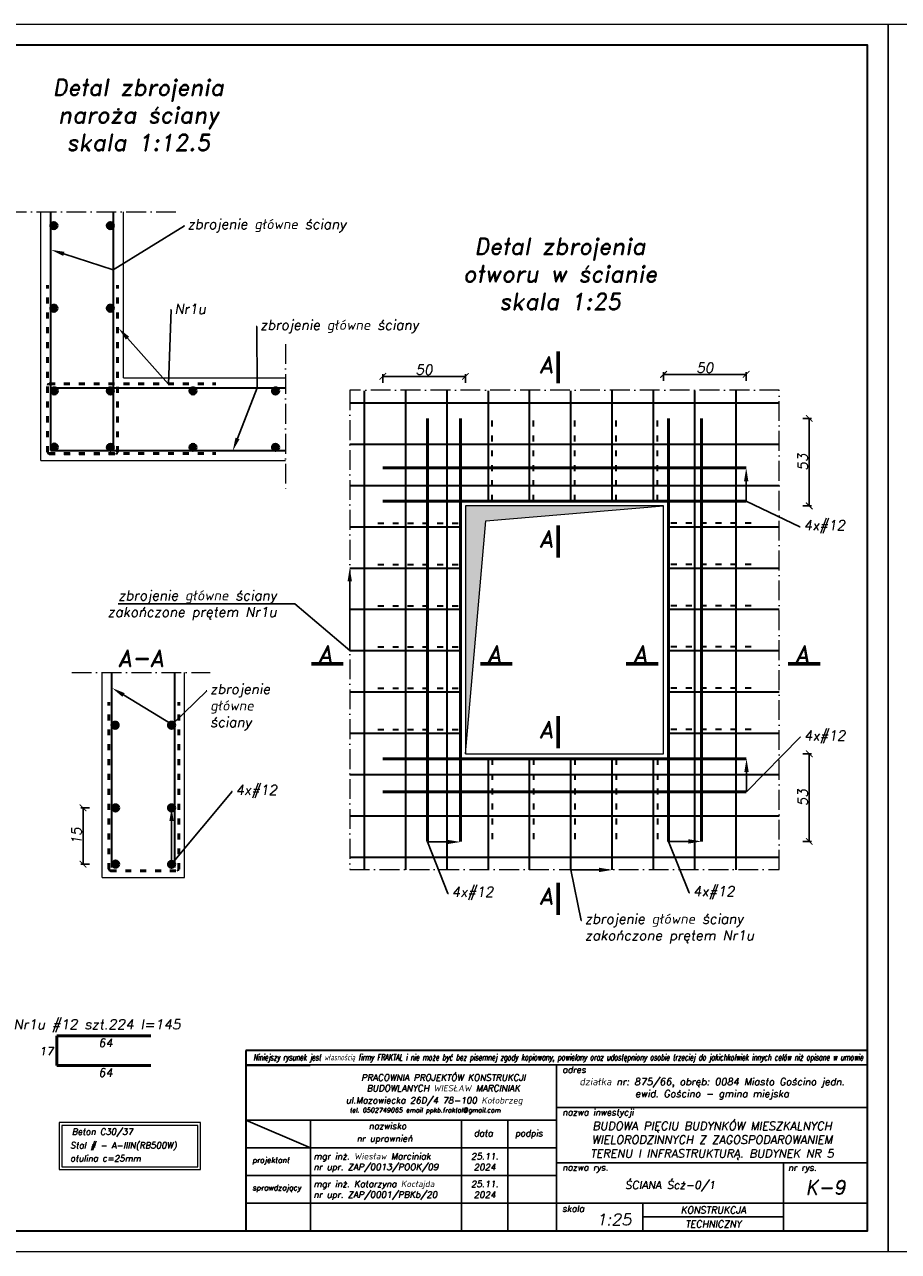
# Model space of a CAD drawing. Header units: millimetres. Extents: x 295948 to 312016, y 6878 to 18016.
# Tile 39 of 252: x 301044 to 301573, y 12818 to 13561. Entities that reach past the tile are written whole.
import ezdxf
from ezdxf import colors
from ezdxf.entities.mleader import LeaderData, LeaderLine
from ezdxf.math import Vec2, Vec3

# ---------------------------------------------------------------- set-up
doc = ezdxf.new("R2010")
doc.units = ezdxf.units.MM
doc.linetypes.add('ACAD_ISO03W100', pattern=[30, 12, -18])
doc.linetypes.add('ACAD_ISO10W100', pattern=[18, 12, -3, 0, -3])
for name, color, linetype, lineweight in [('konstrukcja', 3, 'Continuous', 35), ('konstrukcja fundamenty', 6, 'ACAD_ISO10W100', 35), ('konstrukcja wymiary', 1, 'Continuous', 13), ('opisy', 2, 'Continuous', 18), ('osie', 5, 'ACAD_ISO10W100', 13), ('zbrojenie', 4, 'Continuous', 50), ('zbrojenie płyty', 141, 'Continuous', 35), ('ściany konstrukcja', 85, 'Continuous', 20)]:
    doc.layers.add(name, color=color, linetype=linetype, lineweight=lineweight)
doc.layers.add('tabelka', color=5, linetype='Continuous')
doc.layers.add('Wymiary', color=7, linetype='Continuous')
doc.styles.add('KONSTRUKCJA', font='romand.shx', dxfattribs={"oblique": 10})
doc.styles.add('konstrukcja3', font='romand.shx', dxfattribs={"oblique": 10, "height": 6})
doc.styles.add('mój opis', font='romand.shx', dxfattribs={"oblique": 20})
doc.styles.get("Standard").update_dxf_attribs({"font": 'romand.shx', "oblique": 10})
doc.dimstyles.new('125', dxfattribs={"dimtxt": 6, "dimasz": 4, "dimexe": 1.25, "dimexo": 0.625, "dimgap": 1, "dimtad": 1, "dimdec": 0, "dimtxsty": 'konstrukcja3', "dimblk": 'ARCHTICK', "dimcen": 2.5, "dimadec": 0, "dimazin": 0, "dimtfac": 1, "dimtdec": 0, "dimtix": 1, "dimtmove": 0, "dimatfit": 3, "dimfxl": 4, "dimfxlon": 1, "dimarcsym": 0})

# ---------------------------------------------------------------- blocks, each defined once
blk = doc.blocks.new('_ArchTick')
at = {"color": 0, "linetype": 'ByBlock', "lineweight": 13, "const_width": 0.15}
blk.add_lwpolyline([(-0.5, -0.5), (0.5, 0.5)], dxfattribs=at)
blk = doc.blocks.new('*D1645')
at = {"layer": 'Defpoints', "color": 0, "transparency": 16777216}
for p in [(301480.36, 13348.98), (301430.36, 13269.34), (301480.36, 13272.34)]:
    blk.add_point(p, dxfattribs=at)
at = {"layer": 'konstrukcja wymiary', "color": 0, "lineweight": -2, "transparency": 16777216}
for p, q in [((301430.36, 13344.98), (301430.36, 13350.23)), ((301480.36, 13344.98), (301480.36, 13350.23)), ((301430.36, 13348.98), (301480.36, 13348.98))]:
    blk.add_line(p, q, dxfattribs=at)
at = {"layer": 'konstrukcja wymiary', "color": 0, "lineweight": -2, "transparency": 16777216, "xscale": 4, "yscale": 4, "zscale": 4, "rotation": 180}
blk.add_blockref('_ArchTick', (301430.36, 13348.98), dxfattribs=at)
at = {"layer": 'konstrukcja wymiary', "color": 0, "lineweight": -2, "transparency": 16777216, "xscale": 4, "yscale": 4, "zscale": 4}
blk.add_blockref('_ArchTick', (301480.36, 13348.98), dxfattribs=at)
at = {"layer": 'konstrukcja wymiary', "color": 0, "transparency": 16777216, "insert": (301455.36, 13352.98), "char_height": 6, "attachment_point": 5, "style": 'konstrukcja3'}
blk.add_mtext('50', dxfattribs=at)
blk = doc.blocks.new('*D1646')
at = {"layer": 'Defpoints', "color": 0, "transparency": 16777216}
for p in [(301310.36, 13347.78), (301260.36, 13272.34), (301310.36, 13269.34)]:
    blk.add_point(p, dxfattribs=at)
at = {"layer": 'konstrukcja wymiary', "color": 0, "lineweight": -2, "transparency": 16777216}
for p, q in [((301260.36, 13343.78), (301260.36, 13349.03)), ((301260.36, 13347.78), (301310.36, 13347.78)), ((301310.36, 13343.78), (301310.36, 13349.03))]:
    blk.add_line(p, q, dxfattribs=at)
at = {"layer": 'konstrukcja wymiary', "color": 0, "lineweight": -2, "transparency": 16777216, "xscale": 4, "yscale": 4, "zscale": 4, "rotation": 180}
blk.add_blockref('_ArchTick', (301260.36, 13347.78), dxfattribs=at)
at = {"layer": 'konstrukcja wymiary', "color": 0, "lineweight": -2, "transparency": 16777216, "xscale": 4, "yscale": 4, "zscale": 4}
blk.add_blockref('_ArchTick', (301310.36, 13347.78), dxfattribs=at)
at = {"layer": 'konstrukcja wymiary', "color": 0, "transparency": 16777216, "insert": (301285.36, 13351.78), "char_height": 6, "attachment_point": 5, "style": 'konstrukcja3'}
blk.add_mtext('50', dxfattribs=at)
blk = doc.blocks.new('*D1647')
at = {"layer": 'Defpoints', "color": 0, "transparency": 16777216}
for p in [(301433.36, 13322.34), (301518.56, 13322.34), (301430.36, 13269.34)]:
    blk.add_point(p, dxfattribs=at)
at = {"layer": 'konstrukcja wymiary', "color": 0, "lineweight": -2, "transparency": 16777216}
for p, q in [((301514.56, 13322.34), (301519.81, 13322.34)), ((301518.56, 13269.34), (301518.56, 13322.34)), ((301514.56, 13269.34), (301519.81, 13269.34))]:
    blk.add_line(p, q, dxfattribs=at)
at = {"layer": 'konstrukcja wymiary', "color": 0, "lineweight": -2, "transparency": 16777216, "xscale": 4, "yscale": 4, "zscale": 4}
for p, rotation in [((301518.56, 13322.34), 90), ((301518.56, 13269.34), 270)]:
    blk.add_blockref('_ArchTick', p, dxfattribs=dict(at, rotation=rotation))
at = {"layer": 'konstrukcja wymiary', "color": 0, "transparency": 16777216, "insert": (301514.56, 13295.84), "char_height": 6, "attachment_point": 5, "rotation": 90, "style": 'konstrukcja3'}
blk.add_mtext('53', dxfattribs=at)
blk = doc.blocks.new('*D1624')
at = {"layer": 'Defpoints', "color": 0, "transparency": 16777216}
for p in [(301430.36, 13119.34), (301453.36, 13066.34), (301518.56, 13066.34)]:
    blk.add_point(p, dxfattribs=at)
at = {"layer": 'konstrukcja wymiary', "color": 0, "lineweight": -2, "transparency": 16777216}
for p, q in [((301514.56, 13119.34), (301519.81, 13119.34)), ((301518.56, 13119.34), (301518.56, 13066.34)), ((301514.56, 13066.34), (301519.81, 13066.34))]:
    blk.add_line(p, q, dxfattribs=at)
at = {"layer": 'konstrukcja wymiary', "color": 0, "lineweight": -2, "transparency": 16777216, "xscale": 4, "yscale": 4, "zscale": 4}
for p, rotation in [((301518.56, 13119.34), 90), ((301518.56, 13066.34), 270)]:
    blk.add_blockref('_ArchTick', p, dxfattribs=dict(at, rotation=rotation))
at = {"layer": 'konstrukcja wymiary', "color": 0, "transparency": 16777216, "insert": (301514.56, 13092.84), "char_height": 6, "attachment_point": 5, "rotation": 90, "style": 'konstrukcja3'}
blk.add_mtext('53', dxfattribs=at)
blk = doc.blocks.new('*D1648')
at = {"layer": 'Defpoints', "color": 0, "transparency": 16777216}
for p in [(301078.93, 13086.63), (301098.58, 13086.63), (301098.58, 13052.61)]:
    blk.add_point(p, dxfattribs=at)
at = {"layer": 'konstrukcja wymiary', "color": 0, "lineweight": -2, "transparency": 16777216}
for p, q in [((301082.93, 13086.63), (301077.68, 13086.63)), ((301078.93, 13052.61), (301078.93, 13086.63)), ((301082.93, 13052.61), (301077.68, 13052.61))]:
    blk.add_line(p, q, dxfattribs=at)
at = {"layer": 'konstrukcja wymiary', "color": 0, "lineweight": -2, "transparency": 16777216, "xscale": 4, "yscale": 4, "zscale": 4}
for p, rotation in [((301078.93, 13086.63), 90), ((301078.93, 13052.61), 270)]:
    blk.add_blockref('_ArchTick', p, dxfattribs=dict(at, rotation=rotation))
at = {"layer": 'konstrukcja wymiary', "color": 0, "transparency": 16777216, "insert": (301074.93, 13069.62), "char_height": 6, "attachment_point": 5, "rotation": 90, "style": 'konstrukcja3'}
blk.add_mtext('15', dxfattribs=at)

msp = doc.modelspace()

# ---------------------------------------------------------------- hatches: boundary and pattern name
at = {"layer": 'konstrukcja wymiary'}
msp.add_hatch(color=256, dxfattribs=at).paths.add_polyline_path([(301322.666, 13260.323), (301430.364, 13269.338), (301310.364, 13269.338), (301310.364, 13119.338)])
at = {"layer": 'zbrojenie'}
for points in [[(301061.289, 13437.073, 1), (301061.289, 13440.913, 1)], [(301095.445, 13437.073, -1), (301095.445, 13440.913, -1)], [(301061.289, 13387.073, 1), (301061.289, 13390.913, 1)], [(301095.445, 13387.073, -1), (301095.445, 13390.913, -1)], [(301059.623, 13338.965, 1), (301063.463, 13338.965, 1)], [(301093.553, 13338.965, 1), (301097.393, 13338.965, 1)], [(301143.553, 13338.965, 1), (301147.393, 13338.965, 1)], [(301193.553, 13338.965, 1), (301197.393, 13338.965, 1)], [(301059.623, 13304.947, -1), (301063.463, 13304.947, -1)], [(301093.553, 13304.809, -1), (301097.393, 13304.809, -1)], [(301143.553, 13304.809, -1), (301147.393, 13304.809, -1)], [(301193.553, 13304.809, -1), (301197.393, 13304.809, -1)], [(301098.327, 13134.734, 1), (301098.327, 13138.574, 1)], [(301132.483, 13134.734, -1), (301132.483, 13138.574, -1)], [(301096.661, 13086.625, 1), (301100.501, 13086.625, 1)], [(301130.591, 13086.625, 1), (301134.431, 13086.625, 1)], [(301096.661, 13052.607, -1), (301100.501, 13052.607, -1)], [(301130.591, 13052.469, -1), (301134.431, 13052.469, -1)]]:
    msp.add_hatch(color=256, dxfattribs=at).paths.add_polyline_path(points)

# ---------------------------------------------------------------- linework, layer by layer
msp.add_line((301177.394, 12930.642), (301216.429, 12930.642))
at = {"layer": 'konstrukcja'}
msp.add_lwpolyline([(300528.785, 12830.687), (301553.785, 12830.687), (301553.785, 13548.187), (300528.785, 13548.187)], close=True, dxfattribs=at)
at = {"layer": 'konstrukcja fundamenty', "linetype": 'Continuous'}
for p, q in [((301553.785, 12939.836), (301177.394, 12939.836)), ((301177.394, 12939.836), (301177.394, 12830.687)), ((301177.394, 12931.058), (301177.394, 12830.687))]:
    msp.add_line(p, q, dxfattribs=at)
at = {"layer": 'konstrukcja wymiary'}
for p, q in [((301322.666, 13260.323), (301430.364, 13269.338)), ((301310.364, 13119.338), (301322.666, 13260.323))]:
    msp.add_line(p, q, dxfattribs=at)
for points in [[(300516.285, 12818.187), (301566.285, 12818.187), (301566.285, 13560.687), (300516.285, 13560.687)], [(301566.285, 12818.187), (302616.285, 12818.187), (302616.285, 13560.687), (301566.285, 13560.687)], [(301064.491, 12867.741), (301150.029, 12867.741), (301150.029, 12896.137), (301064.491, 12896.137)], [(301066.171, 12869.421), (301148.349, 12869.421), (301148.349, 12894.457), (301066.171, 12894.457)]]:
    msp.add_lwpolyline(points, close=True, dxfattribs=at)
at = {"layer": 'osie'}
for p, q in [((301032.691, 13447.397), (301135.236, 13447.397)), ((301201.487, 13367.265), (301201.487, 13279.183)), ((301072.08, 13168.477), (301155.925, 13168.477))]:
    msp.add_line(p, q, dxfattribs=at)
msp.add_lwpolyline([(301240.364, 13049.338), (301500.364, 13049.338), (301500.364, 13339.338), (301240.364, 13339.338)], close=True, dxfattribs=at)
at = {"layer": 'tabelka', "color": 2, "linetype": 'ByBlock'}
for p, q in [((301553.785, 12931.058), (301177.394, 12931.058)), ((301553.785, 12931.058), (301177.394, 12931.058)), ((301365.589, 12931.058), (301365.589, 12830.687)), ((301365.589, 12931.058), (301365.589, 12830.687)), ((301553.785, 12931.058), (301553.785, 12830.687)), ((301553.785, 12931.058), (301553.785, 12830.687)), ((301365.589, 12905.284), (301553.785, 12905.284)), ((301177.394, 12897.601), (301365.589, 12897.601)), ((301177.394, 12897.601), (301216.56, 12880.873)), ((301177.394, 12897.601), (301365.589, 12897.601)), ((301177.394, 12897.601), (301216.56, 12880.873)), ((301216.56, 12897.601), (301216.56, 12830.687)), ((301216.56, 12897.601), (301216.56, 12830.687)), ((301308.043, 12897.601), (301308.043, 12830.687)), ((301308.043, 12897.601), (301308.043, 12830.687)), ((301336.075, 12897.601), (301336.075, 12830.687)), ((301177.394, 12880.873), (301365.589, 12880.873)), ((301177.394, 12880.873), (301365.589, 12880.873)), ((301365.589, 12871.816), (301553.785, 12871.816)), ((301365.589, 12871.816), (301553.785, 12871.816)), ((301503.027, 12871.816), (301503.027, 12830.687)), ((301503.027, 12871.816), (301503.027, 12830.687)), ((301177.394, 12864.144), (301365.589, 12864.144)), ((301177.394, 12864.144), (301365.589, 12864.144)), ((301177.394, 12847.416), (301553.785, 12847.416)), ((301177.394, 12847.416), (301503.027, 12847.416)), ((301417.866, 12847.416), (301417.866, 12830.687)), ((301417.866, 12847.416), (301417.866, 12830.687)), ((301417.866, 12839.052), (301503.027, 12839.052)), ((301177.394, 12830.687), (301553.785, 12830.687)), ((301177.394, 12830.687), (301553.785, 12830.687)), ((301219.215, 12830.687), (301553.785, 12830.687)), ((301219.215, 12830.687), (301553.785, 12830.687))]:
    msp.add_line(p, q, dxfattribs=at)
at = {"layer": 'Wymiary', "lineweight": 60}
for p, q in [((301366.543, 13362.906), (301366.543, 13343.566)), ((301366.543, 13257.524), (301366.543, 13238.184)), ((301217.139, 13173.815), (301236.479, 13173.815)), ((301319.451, 13173.815), (301338.791, 13173.815)), ((301407.729, 13173.815), (301427.069, 13173.815)), ((301505.74, 13173.815), (301525.08, 13173.815)), ((301366.543, 13142.053), (301366.543, 13122.713)), ((301366.543, 13041.304), (301366.543, 13021.964))]:
    msp.add_line(p, q, dxfattribs=at)
at = {"layer": 'zbrojenie', "linetype": 'ACAD_ISO03W100', "ltscale": 0.3}
for p, q in [((301057.502, 13301.885), (301057.502, 13402.924)), ((301099.782, 13301.885), (301099.782, 13402.924)), ((301058.365, 13343.301), (301159.404, 13343.301)), ((301057.365, 13302.022), (301057.365, 13342.301)), ((301058.365, 13301.022), (301159.404, 13301.022)), ((301058.502, 13300.885), (301098.782, 13300.885)), ((301094.54, 13049.546), (301094.54, 13150.585)), ((301136.82, 13049.546), (301136.82, 13150.585)), ((301095.54, 13048.546), (301135.82, 13048.546))]:
    msp.add_line(p, q, dxfattribs=at)
at = {"layer": 'zbrojenie'}
for p, q in [((301287.364, 13066.338), (301287.364, 13322.338)), ((301307.364, 13066.338), (301307.364, 13322.338)), ((301433.364, 13066.338), (301433.364, 13322.338)), ((301453.364, 13066.338), (301453.364, 13322.338)), ((301260.364, 13292.338), (301480.364, 13292.338)), ((301260.364, 13272.338), (301480.364, 13272.338)), ((301260.364, 13116.338), (301480.364, 13116.338)), ((301260.364, 13096.338), (301480.364, 13096.338)), ((301120.018, 12948.751), (301063.084, 12948.751)), ((301063.084, 12948.751), (301063.084, 12930.751)), ((301063.084, 12930.751), (301120.018, 12930.751))]:
    msp.add_line(p, q, dxfattribs=at)
for centre in [(301061.289, 13438.993), (301095.445, 13438.993), (301061.289, 13388.993), (301095.445, 13388.993), (301061.543, 13338.965), (301095.473, 13338.965), (301145.473, 13338.965), (301195.473, 13338.965), (301061.543, 13304.947), (301095.473, 13304.809), (301145.473, 13304.809), (301195.473, 13304.809), (301098.327, 13136.654), (301132.483, 13136.654), (301098.581, 13086.625), (301132.511, 13086.625), (301098.581, 13052.607), (301132.511, 13052.469)]:
    msp.add_circle(centre, 1.92, dxfattribs=at)
at = {"layer": 'zbrojenie płyty', "ltscale": 0.5}
for p, q in [((301059.404, 13302.924), (301059.404, 13447.397)), ((301097.404, 13302.924), (301097.404, 13447.397)), ((301059.404, 13340.924), (301201.487, 13340.924)), ((301249.28, 13049.097), (301249.28, 13339.097)), ((301274.28, 13049.097), (301274.28, 13339.097)), ((301299.28, 13049.097), (301299.28, 13339.097)), ((301324.28, 13272.338), (301324.28, 13339.097)), ((301349.28, 13272.338), (301349.28, 13339.097)), ((301374.28, 13272.338), (301374.28, 13339.097)), ((301399.28, 13272.338), (301399.28, 13339.097)), ((301424.28, 13272.338), (301424.28, 13339.097)), ((301449.28, 13049.097), (301449.28, 13339.097)), ((301474.28, 13049.097), (301474.28, 13339.097)), ((301240.364, 13331.787), (301500.364, 13331.787)), ((301240.364, 13306.787), (301500.364, 13306.787)), ((301059.404, 13302.924), (301201.487, 13302.924)), ((301240.364, 13281.787), (301500.364, 13281.787)), ((301240.364, 13256.787), (301307.364, 13256.787)), ((301433.364, 13256.787), (301500.364, 13256.787)), ((301240.364, 13231.787), (301307.364, 13231.787)), ((301433.364, 13231.787), (301500.364, 13231.787)), ((301240.364, 13206.787), (301307.364, 13206.787)), ((301433.364, 13206.787), (301500.364, 13206.787)), ((301240.364, 13181.787), (301307.364, 13181.787)), ((301433.364, 13181.787), (301500.364, 13181.787)), ((301096.442, 13050.585), (301096.442, 13168.477)), ((301134.442, 13050.585), (301134.442, 13168.477)), ((301240.364, 13156.787), (301307.364, 13156.787)), ((301433.364, 13156.787), (301500.364, 13156.787)), ((301240.364, 13131.787), (301307.364, 13131.787)), ((301433.364, 13131.787), (301500.364, 13131.787)), ((301324.28, 13049.097), (301324.28, 13116.338)), ((301349.28, 13049.097), (301349.28, 13116.338)), ((301374.28, 13049.097), (301374.28, 13116.338)), ((301399.28, 13049.097), (301399.28, 13116.338)), ((301424.28, 13049.097), (301424.28, 13116.338)), ((301240.364, 13106.787), (301500.364, 13106.787)), ((301240.364, 13081.787), (301500.364, 13081.787)), ((301240.364, 13056.787), (301500.364, 13056.787))]:
    msp.add_line(p, q, dxfattribs=at)
at = {"layer": 'zbrojenie płyty', "linetype": 'ACAD_ISO03W100', "ltscale": 0.3}
for p, q in [((301326.621, 13272.408), (301326.621, 13323.071)), ((301351.621, 13272.408), (301351.621, 13323.071)), ((301376.621, 13272.408), (301376.621, 13323.071)), ((301401.621, 13272.408), (301401.621, 13323.071)), ((301426.621, 13272.408), (301426.621, 13323.071)), ((301257.364, 13258.995), (301308.027, 13258.995)), ((301483.364, 13258.995), (301432.701, 13258.995)), ((301257.364, 13233.995), (301308.027, 13233.995)), ((301483.364, 13233.995), (301432.701, 13233.995)), ((301257.364, 13208.995), (301308.027, 13208.995)), ((301483.364, 13208.995), (301432.701, 13208.995)), ((301257.364, 13183.995), (301308.027, 13183.995)), ((301483.364, 13183.995), (301432.701, 13183.995)), ((301257.364, 13158.995), (301308.027, 13158.995)), ((301483.364, 13158.995), (301432.701, 13158.995)), ((301257.364, 13133.995), (301308.027, 13133.995)), ((301483.364, 13133.995), (301432.701, 13133.995)), ((301326.621, 13116.268), (301326.621, 13065.605)), ((301351.621, 13116.268), (301351.621, 13065.605)), ((301376.621, 13116.268), (301376.621, 13065.605)), ((301401.621, 13116.268), (301401.621, 13065.605)), ((301426.621, 13116.268), (301426.621, 13065.605))]:
    msp.add_line(p, q, dxfattribs=at)
at = {"layer": 'zbrojenie płyty', "ltscale": 0.5}
for centre, start, end in [((301058.365, 13342.301), 90, 180), ((301058.365, 13302.022), 180, 270), ((301058.502, 13301.885), 180, 270), ((301098.782, 13301.885), 270, 0), ((301095.403, 13049.682), 180, 270), ((301095.54, 13049.546), 180, 270), ((301135.82, 13049.546), 270, 0)]:
    msp.add_arc(centre, 1, start, end, dxfattribs=at)
at = {"layer": 'ściany konstrukcja'}
for p, q in [((301053.404, 13296.924), (301053.404, 13447.397)), ((301103.404, 13346.924), (301103.404, 13447.397)), ((301103.404, 13346.924), (301201.487, 13346.924)), ((301053.404, 13296.924), (301201.487, 13296.924)), ((301090.442, 13044.585), (301090.442, 13168.477)), ((301140.442, 13044.585), (301140.442, 13168.477)), ((301090.442, 13044.585), (301140.442, 13044.585))]:
    msp.add_line(p, q, dxfattribs=at)
msp.add_lwpolyline([(301310.364, 13119.338), (301430.364, 13119.338), (301430.364, 13269.338), (301310.364, 13269.338)], close=True, dxfattribs=at)

# ---------------------------------------------------------------- texts
at = {"insert": (301181.984, 12937.608), "char_height": 3.801927, "width": 361.1286, "attachment_point": 1}
msp.add_mtext('{\\Fsimplex|c238;\\W0.6;Niniejszy rysunek jest własnością firmy FRAKTAL i nie może być bez pisemnej zgody kopiowany, powielany oraz udostępniony osobie trzeciej do jakichkolwiek innych celów niż opisane w umowie}', dxfattribs=at)
at = {"style": 'mój opis'}
for s, insert, char_height, width, attachment_point in [('{\\Q10;adres}', (301369.043, 12930.097), 3.87233, 191.63894, 1), ('\\pxqc;{\\Q10;PRACOWNIA PROJEKTÓW KONSTRUKCJI\\PBUDOWLANYCH WIESŁAW MARCINIAK}', (301201.187, 12925.368), 3.87233, 191.63894, 1), ('\\pxqc;{\\Q10;działka nr: 875/66, obręb: 0084 Miasto Gościno jedn. ewid. Gościno - gmina miejska }', (301459.687, 12916.613), 4.33333, 188.19538, 5), ('{\\Q10;ul.Mazowiecka 26D/4 78-100 Kołobrzeg\\P\\pxql;\\H0.85511x; \\H0.85714x;tel. 0502749065 email ppkb.fraktal@gmail.com}', (301237.992, 12911.574), 3.87233, 191.63894, 1), ('{\\Q10;nazwa inwestycji}', (301369.043, 12904.322), 3.87233, 191.63894, 1), ('\\pxsm1,qc;{\\Q10;BUDOWA PIĘCIU BUDYNKÓW MIESZKALNYCH WIELORODZINNYCH Z ZAGOSPODAROWANIEM TERENU I INFRASTRUKTURĄ. BUDYNEK NR 5}', (301459.687, 12885.22), 4.999995, 188.19538, 5), ('{\\Q10;nazwisko}', (301251.822, 12896.032), 3.87233, 191.63894, 1), ('{\\Q10;data}', (301315.496, 12891.729), 3.87233, 191.63894, 1), ('{\\Q10;podpis}', (301340.401, 12891.729), 3.87233, 191.63894, 1), ('{\\Q10;nr uprawnień}', (301244.513, 12888.518), 3.87233, 191.63894, 1), ('\\pxt20;{\\Q10;projektant}', (301181.418, 12875.164), 3.31128, 191.63894, 1), ('{\\Q10;mgr inż. Wiesław Marciniak}', (301218.44, 12877.758), 3.87233, 191.63894, 1), ('{\\Q10;25.11.\\P2024}', (301322.059, 12872.509), 3.87233, 28.03215, 5), ('\\A1;{\\Q10;nr upr. ZAP/0013/POOK/09}', (301218.44, 12871.282), 3.87233, 191.63894, 1), ('{\\Q10;nazwa rys.}', (301369.043, 12870.977), 3.86666, 191.63894, 1), ('{\\Q10;nr rys.}', (301505.743, 12870.87), 3.87233, 191.63894, 1), ('{\\Q10;mgr inż. Katarzyna Kocłajda}', (301218.44, 12861.029), 3.87233, 191.63894, 1), ('{\\Q10;25.11.\\P2024}', (301322.059, 12855.78), 3.87233, 28.03215, 5), ('\\pxqc;{\\Q10;ŚCIANA Ścż-0/1}', (301434.308, 12857.625), 4.79999, 137.43732, 5), ('{\\Q10;K-9}', (301528.406, 12856.936), 8.6231, 50.75806, 5), ('\\pxt20;{\\Q10;sprawdzający}', (301181.418, 12858.435), 3.31128, 191.63894, 1), ('\\A1;{\\Q10;nr upr. ZAP/0001/PBKb/20}', (301218.44, 12854.553), 3.87233, 191.63894, 1), ('{\\Q10;skala}', (301368.974, 12846.042), 3.87233, 191.63894, 1), ('{\\Q10;KONSTRUKCJA}', (301460.446, 12843.234), 4.18212, 85.16082, 5), ('{\\Q10;1:25}', (301389.748, 12841.041), 7.04061, 191.63894, 1), ('{\\Q10;TECHNICZNY}', (301460.446, 12834.87), 4.18212, 85.16082, 5)]:
    msp.add_mtext(s, dxfattribs=dict(at, insert=insert, char_height=char_height, width=width, attachment_point=attachment_point))
at = {"layer": 'opisy', "style": 'KONSTRUKCJA'}
for s, insert, char_height, width, attachment_point in [('\\pxqc;{\\H0.66667x;Detal zbrojenia \\Pnaroża ściany\\P\\H1x;skala 1:12.5}', (300874.245, 13527.646), 15, 476.29759, 1), ('\\pxqc;{\\H0.66667x;Detal zbrojenia \\Potworu w ścianie\\Pskala 1:25}', (301129.53, 13431.439), 15, 476.29759, 1), ('Nr1u #12 szt.224 l=145', (301087.375, 12954.632), 6, 166.44856, 5), ('17', (301056.653, 12939.398), 5, 72.84674, 5), ('64', (301092.537, 12944.449), 5, 72.84674, 5), ('64', (301092.537, 12926.449), 5, 72.84674, 5), ('Beton C30/37', (301072.178, 12892.567), 3.78, 119.54237, 1), ('Stal # - A-IIIN(RB500W) ', (301071.192, 12884.294), 3.78, 119.54237, 1), ('otulina c=25mm', (301071.162, 12876.41), 3.78, 119.54237, 1)]:
    msp.add_mtext(s, dxfattribs=dict(at, insert=insert, char_height=char_height, width=width, attachment_point=attachment_point))
at = {"layer": 'opisy', "attachment_point": 1}
for s, insert, char_height, width in [('A', (301355.052, 13359.867), 10, 12.85085), ('A', (301355.052, 13254.485), 10, 12.85085), ('\\pxqc;{\\H0.66667x;A-A}', (300875.81, 13182.204), 15, 476.29759), ('A', (301221.277, 13184.835), 10, 12.85085), ('A', (301323.589, 13184.835), 10, 12.85085), ('A', (301411.867, 13184.835), 10, 12.85085), ('A', (301509.878, 13184.835), 10, 12.85085), ('A', (301355.052, 13139.014), 10, 12.85085), ('A', (301355.052, 13038.265), 10, 12.85085)]:
    msp.add_mtext(s, dxfattribs=dict(at, insert=insert, char_height=char_height, width=width))

# ---------------------------------------------------------------- dimensions: what is measured, and where the dimension line sits
at = {"layer": 'konstrukcja wymiary'}
for base, p1, p2, picture, middle in [((301310.364, 13347.783), (301260.364, 13272.338), (301310.364, 13269.338), '*D1646', (301285.364, 13351.783)), ((301480.364, 13348.982), (301430.364, 13269.338), (301480.364, 13272.338), '*D1645', (301455.364, 13352.982))]:
    dim = msp.add_linear_dim(base=base, p1=p1, p2=p2, dimstyle='125', override={"dimtmove": 1}, dxfattribs=at)
    dim.commit()
    dim.dimension.update_dxf_attribs({"geometry": picture, "text_midpoint": middle})
for base, p1, p2, picture, middle in [((301518.555, 13322.338), (301430.364, 13269.338), (301433.364, 13322.338), '*D1647', (301514.555, 13295.838)), ((301518.555, 13066.338), (301430.364, 13119.338), (301453.364, 13066.338), '*D1624', (301514.555, 13092.838))]:
    dim = msp.add_linear_dim(base=base, p1=p1, p2=p2, angle=90, dimstyle='125', override={"dimtmove": 1}, dxfattribs=at)
    dim.commit()
    dim.dimension.update_dxf_attribs({"geometry": picture, "text_midpoint": middle})
dim = msp.add_linear_dim(base=(301078.929, 13086.625), p1=(301098.581, 13052.607), p2=(301098.581, 13086.625), angle=90, text='15', dimstyle='125', override={"dimtmove": 1}, dxfattribs=at)
dim.commit()
dim.dimension.update_dxf_attribs({"geometry": '*D1648', "text_midpoint": (301074.929, 13069.616)})

# ---------------------------------------------------------------- leaders
ml = msp.add_multileader_mtext('Standard', dxfattribs=at)
ml.set_content('zbrojenie główne ściany', color=256, style='KONSTRUKCJA')
ml.set_leader_properties()
ml.build(insert=Vec2(0, 0))
ml.multileader.update_dxf_attribs({"text_right_attachment_type": 6, "dogleg_length": 0.36, "arrow_head_size": 8})
ctx = ml.context
ctx.base_point, ctx.char_height, ctx.arrow_head_size, ctx.plane_origin = Vec3(301140.249, 13438.89), 6, 8, Vec3(301156.069, 13438.319)
ctx.right_attachment = 6
notes = []
notes.append((ctx, [(1, (1, 1, 0), (301139.889, 13438.89), (1, 0), 0.36, [(0, [(301059.669, 13424.331), (301097.2, 13412.282), (301140.249, 13438.89)], 0, [])])]))
ctx.mtext.insert, ctx.mtext.flow_direction = Vec3(301142.249, 13442.89), 5
ml = msp.add_multileader_mtext('Standard', dxfattribs=at)
ml.set_content('Nr1u', color=256, style='KONSTRUKCJA')
ml.set_leader_properties()
ml.build(insert=Vec2(0, 0))
ml.multileader.update_dxf_attribs({"text_right_attachment_type": 6, "dogleg_length": 0.36, "arrow_head_size": 8})
ctx = ml.context
ctx.base_point, ctx.char_height, ctx.arrow_head_size, ctx.plane_origin = Vec3(301132.205, 13387.98), 6, 8, Vec3(301148.025, 13387.409)
ctx.right_attachment = 6
notes.append((ctx, [(1, (1, 1, 0), (301131.845, 13387.98), (1, 0), 0.36, [(0, [(301100.488, 13376.858), (301130.748, 13343.05), (301132.205, 13387.98)], 0, [])])]))
ctx.mtext.insert, ctx.mtext.flow_direction = Vec3(301134.205, 13391.58), 5
ml = msp.add_multileader_mtext('Standard', dxfattribs=at)
ml.set_content('zbrojenie główne ściany', color=256, style='KONSTRUKCJA')
ml.set_leader_properties()
ml.build(insert=Vec2(0, 0))
ml.multileader.update_dxf_attribs({"text_right_attachment_type": 6, "dogleg_length": 0.36, "arrow_head_size": 8})
ctx = ml.context
ctx.base_point, ctx.char_height, ctx.arrow_head_size, ctx.plane_origin = Vec3(301184.131, 13377.918), 6, 8, Vec3(301199.951, 13377.347)
ctx.right_attachment = 6
notes.append((ctx, [(1, (1, 1, 0), (301183.771, 13377.918), (1, 0), 0.36, [(0, [(301169.549, 13302.715), (301184.277, 13340.861), (301184.131, 13377.918)], 0, [])])]))
ctx.mtext.insert, ctx.mtext.flow_direction = Vec3(301186.131, 13381.918), 5
ml = msp.add_multileader_mtext('Standard', dxfattribs=at)
ml.set_content('4x#12', color=256, style='KONSTRUKCJA')
ml.set_leader_properties()
ml.build(insert=Vec2(0, 0))
ml.multileader.update_dxf_attribs({"text_right_attachment_type": 6, "dogleg_length": 0.36, "arrow_head_size": 8})
ctx = ml.context
ctx.base_point, ctx.char_height, ctx.arrow_head_size, ctx.plane_origin = Vec3(301513.092, 13256.778), 6, 8, Vec3(301540.646, 13276.712)
ctx.right_attachment = 6
notes.append((ctx, [(1, (1, 1, 0), (301512.732, 13256.778), (1, 0), 0.36, [(0, [(301480.364, 13292.338), (301480.364, 13272.338), (301512.732, 13256.778)], 0, [])])]))
ctx.mtext.insert, ctx.mtext.flow_direction = Vec3(301515.092, 13260.778), 5
ml = msp.add_multileader_mtext('Standard', dxfattribs=at)
ml.set_content('zbrojenie główne ściany \\Pzakończone prętem Nr1u', color=256, style='KONSTRUKCJA')
ml.set_leader_properties()
ml.build(insert=Vec2(0, 0))
ml.multileader.update_dxf_attribs({"text_right_attachment_type": 6, "dogleg_length": 0.36, "arrow_head_size": 8})
ctx = ml.context
ctx.base_point, ctx.char_height, ctx.arrow_head_size, ctx.plane_origin = Vec3(301084.293, 13214.187), 6, 8, Vec3(301122.738, 13214.468)
ctx.right_attachment, ctx.text_align_type = 6, 2
notes.append((ctx, [(0, (1, 1, 0), (301207.073, 13210.187), (-1, 0), 0.36, [(0, [(301240.364, 13231.787), (301240.364, 13181.787), (301207.073, 13210.187)], 0, [])])]))
ctx.mtext.insert, ctx.mtext.alignment, ctx.mtext.flow_direction = Vec3(301196.132, 13218.187), 3, 5
ml = msp.add_multileader_mtext('Standard', dxfattribs=at)
ml.set_content('zbrojenie \\Pgłówne \\Pściany', color=256, style='KONSTRUKCJA')
ml.set_leader_properties()
ml.build(insert=Vec2(0, 0))
ml.multileader.update_dxf_attribs({"text_right_attachment_type": 6, "dogleg_length": 0.36, "arrow_head_size": 8})
ctx = ml.context
ctx.base_point, ctx.char_height, ctx.arrow_head_size, ctx.plane_origin = Vec3(301153.88, 13157.554), 6, 8, Vec3(301169.7, 13156.983)
ctx.right_attachment = 6
notes.append((ctx, [(1, (1, 1, 0), (301153.52, 13157.554), (1, 0), 0.36, [(0, [(301096.603, 13159.137), (301132.786, 13137.008), (301153.88, 13157.554)], 0, [])])]))
ctx.mtext.insert, ctx.mtext.flow_direction = Vec3(301155.88, 13161.554), 5
ml = msp.add_multileader_mtext('Standard', dxfattribs=at)
ml.set_content('4x#12', color=256, style='KONSTRUKCJA')
ml.set_leader_properties()
ml.build(insert=Vec2(0, 0))
ml.multileader.update_dxf_attribs({"text_right_attachment_type": 6, "dogleg_length": 0.36, "arrow_head_size": 8})
ctx = ml.context
ctx.base_point, ctx.char_height, ctx.arrow_head_size, ctx.plane_origin = Vec3(301513.291, 13129.494), 6, 8, Vec3(301540.845, 13100.764)
ctx.right_attachment = 6
notes.append((ctx, [(1, (1, 1, 0), (301512.931, 13129.494), (1, 0), 0.36, [(0, [(301480.562, 13116.39), (301480.562, 13096.39), (301512.931, 13129.494)], 0, [])])]))
ctx.mtext.insert, ctx.mtext.flow_direction = Vec3(301515.291, 13133.494), 5
ml = msp.add_multileader_mtext('Standard', dxfattribs=at)
ml.set_content('4x#12', color=256, style='KONSTRUKCJA')
ml.set_leader_properties()
ml.build(insert=Vec2(0, 0))
ml.multileader.update_dxf_attribs({"text_right_attachment_type": 6, "dogleg_length": 0.36, "arrow_head_size": 8})
ctx = ml.context
ctx.base_point, ctx.char_height, ctx.arrow_head_size, ctx.plane_origin = Vec3(301169.243, 13096.532), 6, 8, Vec3(301185.063, 13095.961)
ctx.right_attachment = 6
notes.append((ctx, [(1, (1, 1, 0), (301168.883, 13096.532), (1, 0), 0.36, [(0, [(301132.511, 13086.625), (301132.511, 13052.469), (301169.243, 13096.532)], 0, [])])]))
ctx.mtext.insert, ctx.mtext.width, ctx.mtext.flow_direction = Vec3(301171.243, 13100.532), 35.81865, 5
ml = msp.add_multileader_mtext('Standard', dxfattribs=at)
ml.set_content('4x#12', color=256, style='KONSTRUKCJA')
ml.set_leader_properties()
ml.build(insert=Vec2(0, 0))
ml.multileader.update_dxf_attribs({"text_right_attachment_type": 6, "dogleg_length": 0.36, "arrow_head_size": 8})
ctx = ml.context
ctx.base_point, ctx.char_height, ctx.arrow_head_size, ctx.plane_origin = Vec3(301300.13, 13034.863), 6, 8, Vec3(301327.685, 13048.682)
ctx.right_attachment = 6
notes.append((ctx, [(1, (1, 1, 0), (301299.77, 13034.863), (1, 0), 0.36, [(0, [(301307.371, 13066.004), (301287.371, 13066.004), (301299.77, 13034.863)], 0, [])])]))
ctx.mtext.insert, ctx.mtext.width, ctx.mtext.flow_direction = Vec3(301302.13, 13038.863), 7.47438, 5
ml = msp.add_multileader_mtext('Standard', dxfattribs=at)
ml.set_content('4x#12', color=256, style='KONSTRUKCJA')
ml.set_leader_properties()
ml.build(insert=Vec2(0, 0))
ml.multileader.update_dxf_attribs({"text_right_attachment_type": 6, "dogleg_length": 0.36, "arrow_head_size": 8})
ctx = ml.context
ctx.base_point, ctx.char_height, ctx.arrow_head_size, ctx.plane_origin = Vec3(301446.123, 13035.198), 6, 8, Vec3(301473.677, 13049.017)
ctx.right_attachment = 6
notes.append((ctx, [(1, (1, 1, 0), (301445.763, 13035.198), (1, 0), 0.36, [(0, [(301453.364, 13066.338), (301433.364, 13066.338), (301445.763, 13035.198)], 0, [])])]))
ctx.mtext.insert, ctx.mtext.width, ctx.mtext.flow_direction = Vec3(301448.123, 13039.198), 5.79041, 5
ml = msp.add_multileader_mtext('Standard', dxfattribs=at)
ml.set_content('zbrojenie główne ściany \\Pzakończone prętem Nr1u', color=256, style='KONSTRUKCJA')
ml.set_leader_properties()
ml.build(insert=Vec2(0, 0))
ml.multileader.update_dxf_attribs({"text_right_attachment_type": 6, "dogleg_length": 0.36, "arrow_head_size": 8})
ctx = ml.context
ctx.base_point, ctx.char_height, ctx.arrow_head_size, ctx.plane_origin = Vec3(301380.738, 13018.482), 6, 8, Vec3(301419.182, 13018.764)
ctx.right_attachment = 6
notes.append((ctx, [(1, (1, 1, 0), (301380.378, 13018.482), (1, 0), 0.36, [(0, [(301399.28, 13049.097), (301374.28, 13049.097), (301380.378, 13018.482)], 0, [])])]))
ctx.mtext.insert, ctx.mtext.flow_direction = Vec3(301382.738, 13022.482), 5
for ctx, leaders in notes:
    for number, flags, end, landing, length, lines in leaders:
        leader = LeaderData()
        leader.index, (leader.has_last_leader_line, leader.has_dogleg_vector, leader.attachment_direction) = number, flags
        leader.last_leader_point, leader.dogleg_vector, leader.dogleg_length = Vec3(end), Vec3(landing), length
        for number, points, colour, breaks in lines:
            line = LeaderLine()
            line.index, line.vertices, line.color, line.breaks = number, Vec3.list(points), colors.encode_raw_color(colour), breaks
            leader.lines.append(line)
        ctx.leaders.append(leader)

doc.saveas('drawing.dxf')
